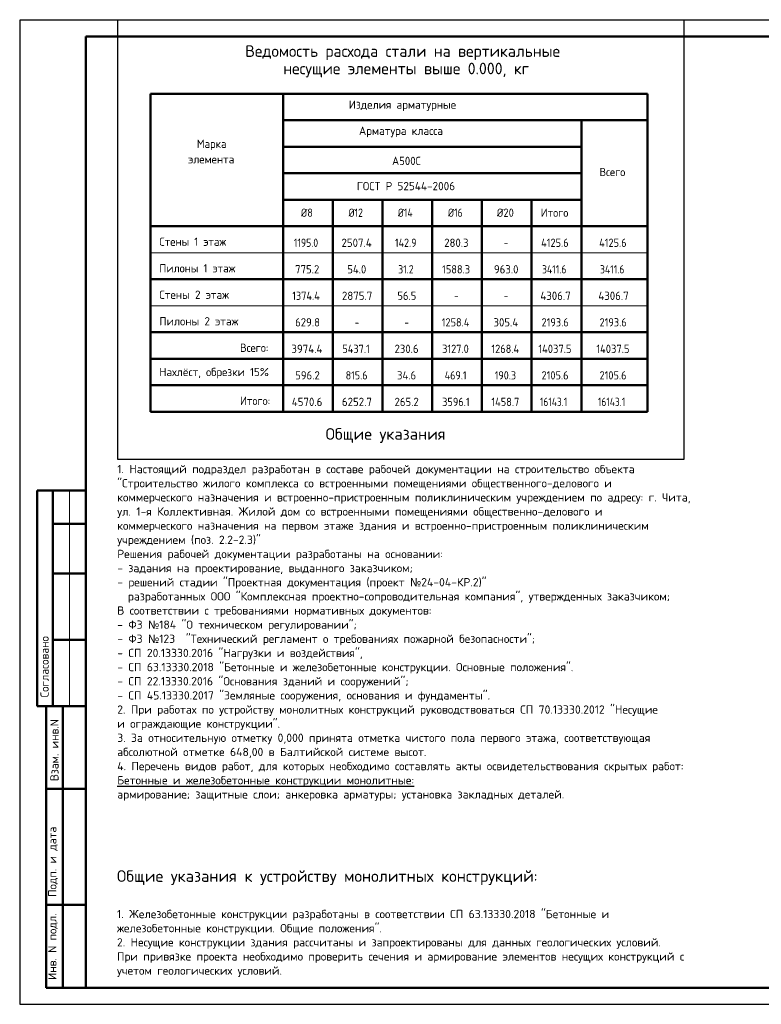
# Model space of a CAD drawing. Header units: millimetres. Extents: x 0 to 74351, y 0 to 35652.
# Tile 1 of 5: x 0 to 26856, y 0 to 35652. Entities that reach past the tile are written whole.
import ezdxf

# ---------------------------------------------------------------- set-up
doc = ezdxf.new("R2010")
doc.units = ezdxf.units.MM
doc.layers.add('Standard', color=7, linetype='Continuous', lineweight=25)
doc.styles.add('ARIAL', font='arial.ttf')
doc.styles.add('ISOCPEUR', font='isocpeur.ttf')

msp = doc.modelspace()

# ---------------------------------------------------------------- linework, layer by layer
at = {"layer": 'Standard', "color": 7, "linetype": 'Continuous', "lineweight": 25, "transparency": 33554687}
msp.add_line((2400, 35040), (2400, 1270), dxfattribs=at)
at = {"layer": 'Standard', "color": 7, "linetype": 'Continuous', "lineweight": 50, "transparency": 33554687}
for p, q in [((4739, 32973), (4739, 21453)), ((4739, 32973), (22739, 32973)), ((9539, 32973), (9539, 21453)), ((22739, 32973), (22739, 26253)), ((22739, 32973), (22739, 26253)), ((22739, 32973), (22739, 26253)), ((22739, 32973), (22739, 26253)), ((22739, 32973), (22739, 22413)), ((22739, 32973), (22739, 21453)), ((9539, 32013), (22739, 32013)), ((20339, 32013), (20339, 21453)), ((9539, 31053), (9539, 22413)), ((9539, 31053), (9539, 21453)), ((9539, 31053), (20339, 31053)), ((9539, 30093), (20339, 30093)), ((9539, 29133), (20339, 29133)), ((11339, 29133), (11339, 21453)), ((13139, 29133), (13139, 21453)), ((14939, 29133), (14939, 21453)), ((16739, 29133), (16739, 21453)), ((18539, 29133), (18539, 21453)), ((4739, 28173), (22739, 28173)), ((4739, 26253), (22739, 26253)), ((4739, 24333), (22739, 24333)), ((4739, 23373), (22739, 23373)), ((4739, 22413), (22739, 22413)), ((4739, 21453), (22739, 21453)), ((22739, 21453), (4739, 21453)), ((7, 18600), (0, 18600)), ((2400, 18600), (632, 18600)), ((632, 18600), (632, 10800)), ((632, 18600), (632, 10800)), ((1200, 18600), (1200, 10800)), ((2400, 17400), (1200, 17400)), ((2400, 15600), (1200, 15600)), ((2400, 13200), (1200, 13200)), ((0, 10800), (7, 10800)), ((632, 10800), (2400, 10800)), ((960, 600), (960, 10800)), ((960, 600), (960, 10800)), ((1560, 600), (1560, 10800)), ((960, 7800), (2400, 7800)), ((960, 3600), (2400, 3600)), ((2400, 600), (960, 600))]:
    msp.add_line(p, q, dxfattribs=at)
at = {"layer": 'Standard', "color": 7, "linetype": 'Continuous', "lineweight": 13, "transparency": 33554687}
for p, q in [((22739, 27213), (4739, 27213)), ((22739, 25293), (4739, 25293)), ((1800, 18600), (1800, 10800))]:
    msp.add_line(p, q, dxfattribs=at)
at = {"layer": 'Standard', "color": 7, "linetype": 'Continuous', "lineweight": 35, "transparency": 33554687}
msp.add_line((22739, 22413), (4739, 22413), dxfattribs=at)
at = {"layer": 'Standard', "color": 7, "linetype": 'Continuous', "lineweight": 25, "transparency": 33554687}
msp.add_lwpolyline([(3539, 35652), (3539, 19734), (24057, 19734), (24057, 35652)], dxfattribs=at)
msp.add_lwpolyline([(0, 0), (50400, 0), (50400, 35640), (0, 35640), (0, 0)], close=True, dxfattribs=at)
msp.add_lwpolyline([(0, 0), (50400, 0), (50400, 35640), (0, 35640), (0, 0)], close=True, dxfattribs=at)
at = {"layer": 'Standard', "color": 7, "linetype": 'Continuous', "lineweight": 50, "transparency": 33554687}
msp.add_lwpolyline([(2400, 35040), (49800, 35040), (49800, 600), (2400, 600), (2400, 35040)], close=True, dxfattribs=at)

# ---------------------------------------------------------------- texts
at = {"transparency": 33554687, "attachment_point": 1, "line_spacing_factor": 1.024096, "style": 'ARIAL'}
for s, insert, char_height, width in [('\\A1;{\\fISOCPEUR|b0|i0|c0|p34;\\W1.01879;\\C7;                               \\H1.33333x; \\fISOCPEUR|b0|i0|c204|p34;\\H0.875x;Общие указания}\\P{\\W1.01879;\\C7; }\\P{\\fISOCPEUR|b0|i0|c0|p34;\\H0.83333x;\\W1.01879;\\C7;1. \\fISOCPEUR|b0|i0|c204|p34;Настоящий подраздел разработан в составе рабочей документации на строительство объекта}\\P{\\fISOCPEUR|b0|i0|c0|p34;\\H0.83333x;\\W1.01879;\\C7;"\\fISOCPEUR|b0|i0|c204|p34;Строительство жилого комплекса со встроенными помещениями общественного\\fISOCPEUR|b0|i0|c0|p34;-\\fISOCPEUR|b0|i0|c204|p34;делового и}\\P{\\fISOCPEUR|b0|i0|c204|p34;\\H0.83333x;\\W1.01879;\\C7;коммерческого назначения и встроенно\\fISOCPEUR|b0|i0|c0|p34;-\\fISOCPEUR|b0|i0|c204|p34;пристроенным поликлиническим учреждением по адресу\\fISOCPEUR|b0|i0|c0|p34;: \\fISOCPEUR|b0|i0|c204|p34;г\\fISOCPEUR|b0|i0|c0|p34;. \\fISOCPEUR|b0|i0|c204|p34;Чита\\fISOCPEUR|b0|i0|c0|p34;,}\\P{\\fISOCPEUR|b0|i0|c204|p34;\\H0.83333x;\\W1.01879;\\C7;ул\\fISOCPEUR|b0|i0|c0|p34;. 1-\\fISOCPEUR|b0|i0|c204|p34;я Коллективная\\fISOCPEUR|b0|i0|c0|p34;. \\fISOCPEUR|b0|i0|c204|p34;Жилой дом со встроенными помещениями общественно\\fISOCPEUR|b0|i0|c0|p34;-\\fISOCPEUR|b0|i0|c204|p34;делового и}\\P{\\fISOCPEUR|b0|i0|c204|p34;\\H0.83333x;\\W1.01879;\\C7;коммерческого назначения на первом этаже здания и встроенно\\fISOCPEUR|b0|i0|c0|p34;-\\fISOCPEUR|b0|i0|c204|p34;пристроенным поликлиническим}\\P{\\fISOCPEUR|b0|i0|c204|p34;\\H0.83333x;\\W1.01879;\\C7;учреждением \\fISOCPEUR|b0|i0|c0|p34;(\\fISOCPEUR|b0|i0|c204|p34;поз\\fISOCPEUR|b0|i0|c0|p34;. 2.2-2.3)"}\\P{\\fISOCPEUR|b0|i0|c204|p34;\\H0.83333x;\\W1.01879;\\C7;Решения рабочей документации разработаны на основании\\fISOCPEUR|b0|i0|c0|p34;:}\\P{\\fISOCPEUR|b0|i0|c0|p34;\\H0.83333x;\\W1.01879;\\C7;- \\fISOCPEUR|b0|i0|c204|p34;задания на проектирование\\fISOCPEUR|b0|i0|c0|p34;, \\fISOCPEUR|b0|i0|c204|p34;выданного заказчиком\\fISOCPEUR|b0|i0|c0|p34;;}\\P{\\fISOCPEUR|b0|i0|c0|p34;\\H0.83333x;\\W1.01879;\\C7;- \\fISOCPEUR|b0|i0|c204|p34;решений стадии \\fISOCPEUR|b0|i0|c0|p34;"\\fISOCPEUR|b0|i0|c204|p34;Проектная документация \\fISOCPEUR|b0|i0|c0|p34;(\\fISOCPEUR|b0|i0|c204|p34;проект \\fSegoe UI Symbol|b0|i0|c0|p34;№\\fISOCPEUR|b0|i0|c0|p34;24-04-\\fISOCPEUR|b0|i0|c204|p34;КР\\fISOCPEUR|b0|i0|c0|p34;.2)"}\\P{\\fISOCPEUR|b0|i0|c0|p34;\\H0.83333x;\\W1.01879;\\C7;  \\fISOCPEUR|b0|i0|c204|p34;разработанных ООО \\fISOCPEUR|b0|i0|c0|p34;"\\fISOCPEUR|b0|i0|c204|p34;Комплексная проектно\\fISOCPEUR|b0|i0|c0|p34;-\\fISOCPEUR|b0|i0|c204|p34;сопроводительная компания\\fISOCPEUR|b0|i0|c0|p34;", \\fISOCPEUR|b0|i0|c204|p34;утвержденных заказчиком\\fISOCPEUR|b0|i0|c0|p34;;}\\P{\\fISOCPEUR|b0|i0|c204|p34;\\H0.83333x;\\W1.01879;\\C7;В соответствии с требованиями нормативных документов\\fISOCPEUR|b0|i0|c0|p34;: }\\P{\\fISOCPEUR|b0|i0|c0|p34;\\H0.83333x;\\W1.01879;\\C7;- \\fISOCPEUR|b0|i0|c204|p34;ФЗ \\fSegoe UI Symbol|b0|i0|c0|p34;№\\fISOCPEUR|b0|i0|c0|p34;184 "\\fISOCPEUR|b0|i0|c204|p34;О техническом регулировании\\fISOCPEUR|b0|i0|c0|p34;"; }\\P{\\fISOCPEUR|b0|i0|c0|p34;\\H0.83333x;\\W1.01879;\\C7;- \\fISOCPEUR|b0|i0|c204|p34;ФЗ \\fSegoe UI Symbol|b0|i0|c0|p34;№\\fISOCPEUR|b0|i0|c0|p34;123  "\\fISOCPEUR|b0|i0|c204|p34;Технический регламент о требованиях пожарной безопасности\\fISOCPEUR|b0|i0|c0|p34;";}\\P{\\fISOCPEUR|b0|i0|c0|p34;\\H0.83333x;\\W1.01879;\\C7;- \\fISOCPEUR|b0|i0|c204|p34;СП \\fISOCPEUR|b0|i0|c0|p34;20.13330.2016 "\\fISOCPEUR|b0|i0|c204|p34;Нагрузки и воздействия\\fISOCPEUR|b0|i0|c0|p34;", }\\P{\\fISOCPEUR|b0|i0|c0|p34;\\H0.83333x;\\W1.01879;\\C7;- \\fISOCPEUR|b0|i0|c204|p34;СП \\fISOCPEUR|b0|i0|c0|p34;63.13330.2018 "\\fISOCPEUR|b0|i0|c204|p34;Бетонные и железобетонные конструкции\\fISOCPEUR|b0|i0|c0|p34;. \\fISOCPEUR|b0|i0|c204|p34;Основные положения\\fISOCPEUR|b0|i0|c0|p34;".}\\P{\\fISOCPEUR|b0|i0|c0|p34;\\H0.83333x;\\W1.01879;\\C7;- \\fISOCPEUR|b0|i0|c204|p34;СП \\fISOCPEUR|b0|i0|c0|p34;22.13330.2016 "\\fISOCPEUR|b0|i0|c204|p34;Основания зданий и сооружений\\fISOCPEUR|b0|i0|c0|p34;";}\\P{\\fISOCPEUR|b0|i0|c0|p34;\\H0.83333x;\\W1.01879;\\C7;- \\fISOCPEUR|b0|i0|c204|p34;СП \\fISOCPEUR|b0|i0|c0|p34;45.13330.2017 "\\fISOCPEUR|b0|i0|c204|p34;Земляные сооружения\\fISOCPEUR|b0|i0|c0|p34;, \\fISOCPEUR|b0|i0|c204|p34;основания и фундаменты\\fISOCPEUR|b0|i0|c0|p34;".}\\P{\\fISOCPEUR|b0|i0|c0|p34;\\H0.83333x;\\W1.01879;\\C7;2. \\fISOCPEUR|b0|i0|c204|p34;При работах по устройству монолитных конструкций руководствоваться СП \\fISOCPEUR|b0|i0|c0|p34;70.13330.2012 "\\fISOCPEUR|b0|i0|c204|p34;Несущие}\\P{\\fISOCPEUR|b0|i0|c204|p34;\\H0.83333x;\\W1.01879;\\C7;и ограждающие конструкции\\fISOCPEUR|b0|i0|c0|p34;".}\\P{\\fISOCPEUR|b0|i0|c0|p34;\\H0.83333x;\\W1.01879;\\C7;3. \\fISOCPEUR|b0|i0|c204|p34;За относительную отметку \\fISOCPEUR|b0|i0|c0|p34;0,000 \\fISOCPEUR|b0|i0|c204|p34;принята отметка чистого пола первого этажа\\fISOCPEUR|b0|i0|c0|p34;, \\fISOCPEUR|b0|i0|c204|p34;соответствующая}\\P{\\fISOCPEUR|b0|i0|c204|p34;\\H0.83333x;\\W1.01879;\\C7;абсолютной отметке \\fISOCPEUR|b0|i0|c0|p34;648,00 \\fISOCPEUR|b0|i0|c204|p34;в Балтийской системе высот\\fISOCPEUR|b0|i0|c0|p34;.}\\P{\\fISOCPEUR|b0|i0|c0|p34;\\H0.83333x;\\W1.01879;\\C7;4. \\fISOCPEUR|b0|i0|c204|p34;Перечень видов работ\\fISOCPEUR|b0|i0|c0|p34;, \\fISOCPEUR|b0|i0|c204|p34;для которых необходимо составлять акты освидетельствования скрытых работ\\fISOCPEUR|b0|i0|c0|p34;:}\\P{\\fISOCPEUR|b0|i0|c204|p34;\\H0.83333x;\\W1.01879;\\L\\C7;Бетонные и железобетонные конструкции монолитные\\fISOCPEUR|b0|i0|c0|p34;:}\\P{\\fISOCPEUR|b0|i0|c204|p34;\\H0.83333x;\\W1.01879;\\C7;армирование\\fISOCPEUR|b0|i0|c0|p34;; \\fISOCPEUR|b0|i0|c204|p34;защитные слои\\fISOCPEUR|b0|i0|c0|p34;; \\fISOCPEUR|b0|i0|c204|p34;анкеровка арматуры\\fISOCPEUR|b0|i0|c0|p34;; \\fISOCPEUR|b0|i0|c204|p34;установка закладных деталей\\fISOCPEUR|b0|i0|c0|p34;.}', (3532, 20862), 360, 24894.12), ('\\A1;{\\fISOCPEUR|i0|b0;\\H420.000000;\\W1.018787;\\C7;Общие указания к устройству монолитных конструкций:}\\P{\\fArial|i0|b0;\\H420.000000;\\W1.018787;\\C7; }\\P{\\fISOCPEUR|i0|b0;\\H300.000000;\\W1.018787;\\C7;1. Железобетонные конструкции разработаны в соответствии СП 63.13330.2018 "Бетонные и}\\P{\\fISOCPEUR|i0|b0;\\H300.000000;\\W1.018787;\\C7;железобетонные конструкции. Общие положения".}\\P{\\fISOCPEUR|i0|b0;\\H300.000000;\\W1.018787;\\C7;2. Несущие конструкции здания рассчитаны и запроектированы для данных геологических условий.}\\P{\\fISOCPEUR|i0|b0;\\H300.000000;\\W1.018787;\\C7;При привязке проекта необходимо проверить сечения и армирование элементов несущих конструкций с}\\P{\\fISOCPEUR|i0|b0;\\H300.000000;\\W1.018787;\\C7;учетом геологических условий.}\\P', (3523, 4853), 420, 28667.06)]:
    msp.add_mtext(s, dxfattribs=dict(at, insert=insert, char_height=char_height, width=width))
at = {"layer": 'Standard', "color": 7, "linetype": 'Continuous', "lineweight": 35, "transparency": 33554687, "char_height": 420, "attachment_point": 7, "style": 'ISOCPEUR'}
for s, insert, width in [('\\W0.99;Ведомость расхода стали на вертикальные', (8168, 34191), 11962.55), ('\\W0.99;несущие элементы выше 0.000, кг', (9544, 33561), 9212.24)]:
    msp.add_mtext(s, dxfattribs=dict(at, insert=insert, width=width))
at = {"layer": 'Standard', "color": 7, "linetype": 'Continuous', "lineweight": 25, "transparency": 33554687, "char_height": 300, "attachment_point": 7, "style": 'ISOCPEUR'}
for s, insert, width in [('\\W0.98;Изделия арматурные', (11918, 32343), 4090.25), ('\\W0.98;Арматура класса', (12285, 31396), 3475.95), ('\\W0.95;Марка', (6414, 30926), 1311.99), ('\\W0.97;элемента', (6099, 30446), 1943.97), ('\\W0.95;А500С', (13484, 30389), 1251.48), ('\\W0.95;Всего', (20995, 29987), 1191.26), ('\\W0.98;ГОСТ Р 52544-2006', (12209, 29476), 3805.38), ('\\W0.89;Ø8', (10184, 28513), 644), ('\\W0.85;Ø12', (11909, 28513), 786.72), ('\\W0.85;Ø14', (13694, 28513), 817.65), ('\\W0.85;Ø16', (15509, 28513), 786.72), ('\\W0.92;Ø20', (17279, 28513), 858.07), ('\\W0.95;Итого', (18869, 28513), 1281.75), ('\\W0.96;Стены 1 этаж', (5058, 27463), 2782.49), ('\\W0.85;1195.0', (9929, 27424), 1146.81), ('\\W0.95;2507.4', (11654, 27424), 1311.68), ('\\W0.88;142.9', (13589, 27424), 1031.72), ('\\W0.94;280.3', (15374, 27424), 1070.01), ('\\W0.78;-', (17534, 27424), 326.39), ('\\W0.90;4125.6', (18884, 27424), 1244.54), ('\\W0.90;4125.6', (20984, 27424), 1244.56), ('\\W0.96;Пилоны 1 этаж', (5058, 26503), 2962.65), ('\\W0.94;775.2', (9974, 26464), 1070.02), ('\\W0.93;54.0', (11864, 26464), 888.24), ('\\W0.85;31.2', (13709, 26464), 786.4), ('\\W0.90;1588.3', (15299, 26464), 1214.13), ('\\W0.94;963.0', (17174, 26464), 1070.01), ('\\W0.85;3411.6', (18914, 26464), 1177.42), ('\\W0.85;3411.6', (21014, 26464), 1177.42), ('\\W0.98;Стены 2 этаж', (5058, 25543), 2845.57), ('\\W0.90;1374.4', (9869, 25504), 1274.97), ('\\W0.95;2875.7', (11669, 25504), 1281.44), ('\\W0.92;56.5', (13679, 25504), 857.73), ('\\W0.95;4306.7', (18854, 25504), 1311.68), ('\\W0.95;4306.7', (20954, 25504), 1311.69), ('\\W0.78;-', (15734, 25504), 326.39), ('\\W0.78;-', (17534, 25504), 326.39), ('\\W0.98;Пилоны 2 этаж', (5058, 24583), 3025.54), ('\\W0.94;629.8', (9974, 24544), 1070.02), ('\\W0.78;-', (12134, 24544), 326.39), ('\\W0.78;-', (13934, 24544), 326.39), ('\\W0.90;1258.4', (15284, 24544), 1244.54), ('\\W0.94;305.4', (17159, 24544), 1100.35), ('\\W0.90;2193.6', (18899, 24544), 1214.13), ('\\W0.90;2193.6', (20999, 24544), 1214.12), ('\\W0.95;Всего:', (7980, 23623), 1281.75), ('\\W0.95;3974.4', (9839, 23584), 1341.91), ('\\W0.90;5437.1', (11684, 23584), 1244.55), ('\\W0.94;230.6', (13574, 23584), 1070.01), ('\\W0.90;3127.0', (15299, 23584), 1214.13), ('\\W0.90;1268.4', (17084, 23584), 1244.54), ('\\W0.92;14037.5', (18779, 23584), 1456.51), ('\\W0.92;14037.5', (20879, 23584), 1456.52), ('\\W0.97;Нахлёст, обрезки 15%%%', (5058, 22663), 4313.45), ('\\W0.94;596.2', (9974, 22624), 1070.02), ('\\W0.88;815.6', (11804, 22624), 1001.11), ('\\W0.93;34.6', (13664, 22624), 888.24), ('\\W0.88;469.1', (15389, 22624), 1031.72), ('\\W0.88;190.3', (17204, 22624), 1001.11), ('\\W0.90;2105.6', (18899, 22624), 1214.13), ('\\W0.90;2105.6', (20999, 22624), 1214.12), ('\\W0.95;Итого:', (7980, 21703), 1372.16), ('\\W0.95;4570.6', (9854, 21664), 1311.69), ('\\W0.95;6252.7', (11669, 21664), 1281.44), ('\\W0.94;265.2', (13574, 21664), 1070.01), ('\\W0.90;3596.1', (15299, 21664), 1214.13), ('\\W0.90;1458.7', (17084, 21664), 1244.54), ('\\W0.83;16143.1', (18839, 21664), 1324.39), ('\\W0.83;16143.1', (20939, 21664), 1324.39)]:
    msp.add_mtext(s, dxfattribs=dict(at, insert=insert, width=width))
at = {"layer": 'Standard', "color": 7, "linetype": 'Continuous', "lineweight": 50, "transparency": 33554687, "char_height": 300, "attachment_point": 7, "rotation": 90, "style": 'ISOCPEUR'}
for s, insert, width in [('\\A1;{\\fISOCPEUR|i0|b0;\\H300.000000;\\W1.000000;\\C7;Согласовано}\\P', (1050, 11114), 2486.25), ('\\A1;{\\fISOCPEUR|i0|b0;\\H300.000000;\\W1.000000;\\C7;Взам. инв.N}\\P', (1408, 8083), 2290.92), ('\\A1;{\\fISOCPEUR|i0|b0;\\H300.000000;\\W1.000000;\\C7;Подп. и дата}\\P', (1379, 3891), 2636.47), ('\\A1;{\\fISOCPEUR|i0|b0;\\H300.000000;\\W1.000000;\\C7;Инв. N подл.}\\P', (1379, 881), 2426.15)]:
    msp.add_mtext(s, dxfattribs=dict(at, insert=insert, width=width))

doc.saveas('drawing.dxf')
